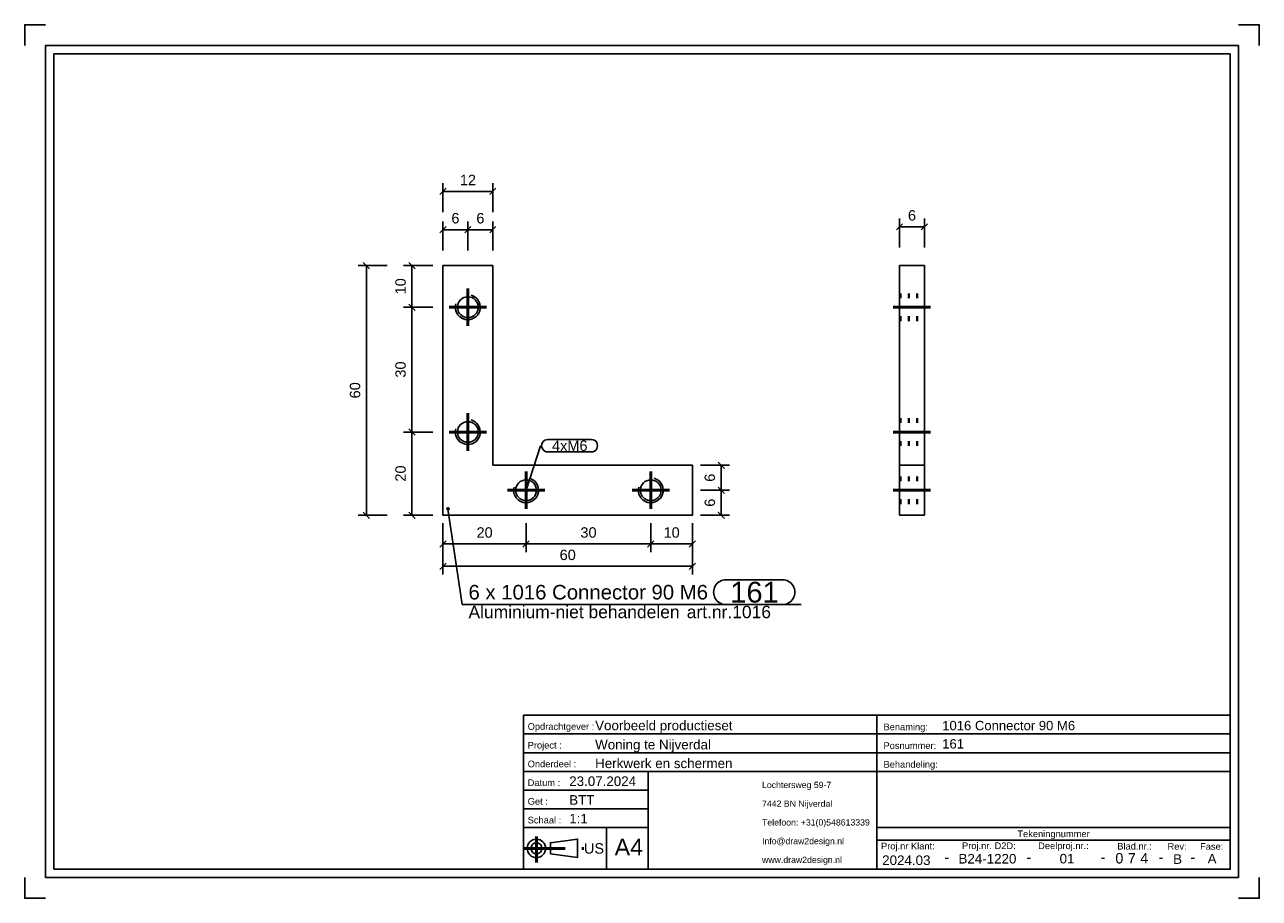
# Model space of a CAD drawing. Header units: millimetres. Extents: x 707 to 1004, y -309 to -99.
import ezdxf
from ezdxf.enums import TextEntityAlignment as Align

# ---------------------------------------------------------------- set-up
doc = ezdxf.new("R2010")
doc.units = ezdxf.units.MM
doc.linetypes.add('DOT', pattern=[2, 0.5, -1.5])
doc.linetypes.add('STRICHPUNKT2', pattern=[18.5, 10, -4, 0.5, -4])
doc.layers.get('0').update_dxf_attribs({"linetype": 'CONTINUOUS'})
for name, color, linetype in [('DIM49', 4, 'CONTINUOUS'), ('LE_RED', 1, 'CONTINUOUS'), ('TXT_ALL', 7, 'CONTINUOUS'), ('TXT_DIM49', 2, 'CONTINUOUS'), ('TXT_YELLOW', 2, 'CONTINUOUS')]:
    doc.layers.add(name, color=color, linetype=linetype)
doc.layers.add('LE_ALL', color=7, linetype='CONTINUOUS', lineweight=50)
doc.styles.add('ARIAL', font='arial.ttf')

# ---------------------------------------------------------------- blocks, each defined once
blk = doc.blocks.new('TFIELD_00005', base_point=(884.12, -300.16))
at = {"layer": 'TXT_YELLOW', "style": 'ARIAL'}
for s, p in [('Lochtersweg 59-7', (884.12, -282.16)), ('7442 BN Nijverdal', (884.12, -286.66)), ('Telefoon: +31(0)548613339', (884.12, -291.16)), ('Info@draw2design.nl', (884.12, -295.66)), ('www.draw2design.nl', (884.12, -300.16))]:
    blk.add_text(s, height=1.5, dxfattribs=at).set_placement(p, align=Align.MIDDLE_LEFT)
blk = doc.blocks.new('FLEX_00004', base_point=(896.93, -302.41))
blk.add_blockref('TFIELD_00005', (884.12, -300.16))
blk = doc.blocks.new('D2D_00003', base_point=(856.99, -300.55))
blk.add_blockref('FLEX_00004', (896.93, -302.41))
blk = doc.blocks.new('TFIELD_00007', base_point=(848.66, -297.1))
at = {"layer": 'TXT_YELLOW', "style": 'ARIAL'}
blk.add_text('A4', height=4, dxfattribs=at).set_placement((848.66, -297.1), align=Align.MIDDLE_LEFT)
blk = doc.blocks.new('FLEX_00006', base_point=(852.03, -297.1))
blk.add_blockref('TFIELD_00007', (848.66, -297.1))
blk = doc.blocks.new('TFIELD_00013', base_point=(841.27, -297.41))
at = {"layer": 'TXT_YELLOW', "style": 'ARIAL'}
blk.add_text('US', height=2.5, dxfattribs=at).set_placement((841.27, -297.41), align=Align.MIDDLE_LEFT)
blk = doc.blocks.new('FLEX_00012', base_point=(841.27, -297.41))
blk.add_blockref('TFIELD_00013', (841.27, -297.41))
blk = doc.blocks.new('US_00011', base_point=(831.18, -297.41))
blk.add_line((833.2, -298.74), (839.76, -299.63))
blk.add_lwpolyline([(833.2, -298.74), (833.2, -296.07), (839.76, -295.18), (839.76, -299.63)])
for radius in [2.22, 1.33]:
    blk.add_circle((829.85, -297.41), radius)
at = {"layer": 'LE_ALL', "color": 1, "linetype": 'STRICHPUNKT2'}
for p, q in [((829.85, -294.59), (829.85, -300.81)), ((826.74, -297.41), (841.61, -297.41))]:
    blk.add_line(p, q, dxfattribs=at)
blk.add_blockref('FLEX_00012', (841.27, -297.41))
blk = doc.blocks.new('SCHRIFE_00015', base_point=(837.74, -282.41))
for p, q in [((826.74, -265.41), (911.74, -265.41)), ((826.74, -265.41), (826.74, -302.41)), ((911.74, -265.41), (996.74, -265.41)), ((911.74, -302.41), (911.74, -265.41)), ((996.74, -265.41), (996.74, -302.41)), ((826.74, -269.91), (911.74, -269.91)), ((911.74, -269.91), (996.74, -269.91)), ((826.74, -274.41), (911.74, -274.41)), ((911.74, -274.41), (996.74, -274.41)), ((826.74, -278.91), (996.74, -278.91)), ((856.74, -278.91), (856.74, -302.41)), ((856.74, -283.41), (826.74, -283.41)), ((856.74, -287.91), (826.74, -287.91)), ((856.74, -292.41), (826.74, -292.41)), ((846.74, -292.41), (846.74, -302.41)), ((996.74, -292.41), (911.74, -292.41)), ((996.74, -295.41), (911.74, -295.41)), ((996.74, -302.41), (826.74, -302.41))]:
    blk.add_line(p, q)
at = {"layer": 'TXT_YELLOW', "style": 'ARIAL'}
for s, height, p in [('Voorbeeld productieset', 2.3, (843.97, -269.01)), ('1016 Connector 90 M6', 2.25, (927.46, -269.01)), ('Woning te Nijverdal', 2.3, (843.97, -273.61)), ('161', 2.25, (927.46, -273.4)), ('Herkwerk en schermen', 2.3, (843.97, -278.11)), ('23.07.2024', 2.3, (837.74, -282.41)), ('BTT', 2.3, (837.74, -286.91)), ('1:1', 2.3, (837.74, -291.41))]:
    blk.add_text(s, height=height, dxfattribs=at).set_placement(p)
for s, height, p in [('2024.03', 2.3, (918.83, -301.41)), ('-', 2.5, (928.57, -300.75)), ('B24-1220', 2.3, (938.34, -301.05)), ('-', 2.5, (948.31, -300.75)), ('01', 2.3, (957.48, -301.03)), ('-', 2.5, (966.14, -300.75)), ('-', 2.5, (980.08, -300.75)), ('B', 2.3, (984.08, -301.14)), ('-', 2.5, (987.73, -300.75)), ('A', 2.3, (992.38, -301.04))]:
    blk.add_text(s, height=height, dxfattribs=at).set_placement(p, align=Align.CENTER)
blk = doc.blocks.new('TFIELD_00019', base_point=(975.1, -299.78))
at = {"layer": 'TXT_ALL', "style": 'ARIAL'}
blk.add_text('4', height=2.5, dxfattribs=at).set_placement((975.1, -299.78), align=Align.MIDDLE_LEFT)
blk = doc.blocks.new('4_00018')
blk.add_blockref('TFIELD_00019', (975.1, -299.78))
blk = doc.blocks.new('TELLER1_00017')
blk.add_blockref('4_00018', (0, 0))
blk = doc.blocks.new('TFIELD_00022', base_point=(972.1, -299.78))
at = {"layer": 'TXT_ALL', "style": 'ARIAL'}
blk.add_text('7', height=2.5, dxfattribs=at).set_placement((972.1, -299.78), align=Align.MIDDLE_LEFT)
blk = doc.blocks.new('7_00021')
blk.add_blockref('TFIELD_00022', (972.1, -299.78))
blk = doc.blocks.new('TELLER2_00020')
blk.add_blockref('7_00021', (0, 0))
blk = doc.blocks.new('TFIELD_00025', base_point=(969.1, -299.78))
at = {"layer": 'TXT_ALL', "style": 'ARIAL'}
blk.add_text('0', height=2.5, dxfattribs=at).set_placement((969.1, -299.78), align=Align.MIDDLE_LEFT)
blk = doc.blocks.new('0_00024')
blk.add_blockref('TFIELD_00025', (969.1, -299.78))
blk = doc.blocks.new('TELLER3_00023')
blk.add_blockref('0_00024', (0, 0))
blk = doc.blocks.new('NL_00026', base_point=(827.74, -268.91))
at = {"layer": 'TXT_ALL', "color": 1, "style": 'ARIAL'}
blk.add_text('Tekeningnummer', height=1.6, dxfattribs=at).set_placement((954.24, -293.91), align=Align.MIDDLE_CENTER)
at = {"layer": 'TXT_YELLOW', "style": 'ARIAL'}
for s, p in [('Opdrachtgever :', (827.74, -268.91)), ('Benaming:', (913.34, -269.01)), ('Project :', (827.74, -273.41)), ('Posnummer:', (913.34, -273.51)), ('Onderdeel :', (827.74, -277.91)), ('Behandeling:', (913.34, -278.01)), ('Datum :', (827.74, -282.41)), ('Get :', (827.74, -286.91)), ('Schaal :', (827.74, -291.41)), ('Proj.nr Klant:', (912.74, -297.65)), ('Proj.nr. D2D:', (932.23, -297.58)), ('Deelproj.nr.:', (950.55, -297.58)), ('Blad.nr.:', (969.58, -297.69)), ('Rev:', (981.66, -297.74)), ('Fase:', (989.5, -297.74))]:
    blk.add_text(s, height=1.6, dxfattribs=at).set_placement(p)
blk = doc.blocks.new('SCHRIFE_00014')
for name, p in [('SCHRIFE_00015', (837.74, -282.41)), ('NL_00026', (827.74, -268.91)), ('TELLER3_00023', (0, 0)), ('TELLER2_00020', (0, 0)), ('TELLER1_00017', (0, 0))]:
    blk.add_blockref(name, p)
blk = doc.blocks.new('DINA4Q_00002', base_point=(996.74, -106.41))
for p, q in [((713.74, -302.41), (713.74, -106.41)), ((713.74, -106.41), (996.74, -106.41)), ((998.74, -104.41), (998.74, -304.41)), ((711.74, -304.41), (998.74, -304.41))]:
    blk.add_line(p, q)
for points in [[(706.74, -104.41), (706.74, -99.41), (711.74, -99.41)], [(998.74, -99.41), (1003.74, -99.41), (1003.74, -104.41)], [(711.74, -304.41), (711.74, -104.41), (998.74, -104.41)], [(996.74, -106.41), (996.74, -302.41), (713.74, -302.41)], [(706.74, -304.41), (706.74, -309.41), (711.74, -309.41)], [(998.74, -309.41), (1003.74, -309.41), (1003.74, -304.41)]]:
    blk.add_lwpolyline(points)
for name, p in [('SCHRIFE_00014', (0, 0)), ('D2D_00003', (856.99, -300.55)), ('US_00011', (831.18, -297.41)), ('FLEX_00006', (852.03, -297.1))]:
    blk.add_blockref(name, p)
blk = doc.blocks.new('_ZBL0077_00001')
blk.add_blockref('DINA4Q_00002', (996.74, -106.41))
blk = doc.blocks.new('_D1', base_point=(798.4, -164.24))
at = {"layer": 'DIM49', "color": 1}
for p, q in [((804.9, -157.32), (797.9, -157.32)), ((800.65, -158.07), (799.15, -156.57)), ((799.9, -157.32), (799.9, -167.32)), ((804.9, -167.32), (797.9, -167.32)), ((799.15, -166.57), (800.65, -168.07))]:
    blk.add_line(p, q, dxfattribs=at)
at = {"layer": 'TXT_DIM49', "style": 'ARIAL'}
blk.add_text('10', height=2.5, rotation=90.0002, dxfattribs=at).set_placement((798.4, -164.24))
blk = doc.blocks.new('_D2', base_point=(798.4, -184.24))
at = {"layer": 'DIM49', "color": 1}
for p, q in [((804.9, -167.32), (797.9, -167.32)), ((800.65, -168.07), (799.15, -166.57)), ((799.9, -167.32), (799.9, -197.32)), ((804.9, -197.32), (797.9, -197.32)), ((799.15, -196.57), (800.65, -198.07))]:
    blk.add_line(p, q, dxfattribs=at)
at = {"layer": 'TXT_DIM49', "style": 'ARIAL'}
blk.add_text('30', height=2.5, rotation=90.0002, dxfattribs=at).set_placement((798.4, -184.24))
blk = doc.blocks.new('_D3', base_point=(798.4, -209.24))
at = {"layer": 'DIM49', "color": 1}
for p, q in [((804.9, -197.32), (797.9, -197.32)), ((800.65, -198.07), (799.15, -196.57)), ((799.9, -197.32), (799.9, -217.32)), ((799.15, -216.57), (800.65, -218.07)), ((804.9, -217.32), (797.9, -217.32))]:
    blk.add_line(p, q, dxfattribs=at)
at = {"layer": 'TXT_DIM49', "style": 'ARIAL'}
blk.add_text('20', height=2.5, rotation=90.0002, dxfattribs=at).set_placement((798.4, -209.24))
blk = doc.blocks.new('_D4', base_point=(815.43, -222.72))
at = {"layer": 'DIM49', "color": 1}
for p, q in [((807.35, -219.22), (807.35, -226.22)), ((827.35, -219.22), (827.35, -226.22)), ((808.1, -223.47), (806.6, -224.97)), ((807.35, -224.22), (827.35, -224.22)), ((826.6, -224.97), (828.1, -223.47))]:
    blk.add_line(p, q, dxfattribs=at)
at = {"layer": 'TXT_DIM49', "style": 'ARIAL'}
blk.add_text('20', height=2.5, dxfattribs=at).set_placement((815.43, -222.72))
blk = doc.blocks.new('_D5', base_point=(840.43, -222.72))
at = {"layer": 'DIM49', "color": 1}
for p, q in [((827.35, -219.22), (827.35, -226.22)), ((857.35, -219.22), (857.35, -226.22)), ((828.1, -223.47), (826.6, -224.97)), ((827.35, -224.22), (857.35, -224.22)), ((856.6, -224.97), (858.1, -223.47))]:
    blk.add_line(p, q, dxfattribs=at)
at = {"layer": 'TXT_DIM49', "style": 'ARIAL'}
blk.add_text('30', height=2.5, dxfattribs=at).set_placement((840.43, -222.72))
blk = doc.blocks.new('_D6', base_point=(860.43, -222.72))
at = {"layer": 'DIM49', "color": 1}
for p, q in [((857.35, -219.22), (857.35, -226.22)), ((867.35, -219.22), (867.35, -226.22)), ((858.1, -223.47), (856.6, -224.97)), ((857.35, -224.22), (867.35, -224.22)), ((866.6, -224.97), (868.1, -223.47))]:
    blk.add_line(p, q, dxfattribs=at)
at = {"layer": 'TXT_DIM49', "style": 'ARIAL'}
blk.add_text('10', height=2.5, dxfattribs=at).set_placement((860.43, -222.72))
blk = doc.blocks.new('_D7', base_point=(809.39, -147.18))
at = {"layer": 'DIM49', "color": 1}
for p, q in [((808.1, -147.93), (806.6, -149.43)), ((807.35, -153.68), (807.35, -146.68)), ((812.6, -149.43), (814.1, -147.93)), ((813.35, -153.68), (813.35, -146.68)), ((807.35, -148.68), (813.35, -148.68))]:
    blk.add_line(p, q, dxfattribs=at)
at = {"layer": 'TXT_DIM49', "style": 'ARIAL'}
blk.add_text('6', height=2.5, dxfattribs=at).set_placement((809.39, -147.18))
blk = doc.blocks.new('_D8', base_point=(815.39, -147.18))
at = {"layer": 'DIM49', "color": 1}
for p, q in [((814.1, -147.93), (812.6, -149.43)), ((813.35, -153.68), (813.35, -146.68)), ((818.6, -149.43), (820.1, -147.93)), ((819.35, -153.68), (819.35, -146.68)), ((813.35, -148.68), (819.35, -148.68))]:
    blk.add_line(p, q, dxfattribs=at)
at = {"layer": 'TXT_DIM49', "style": 'ARIAL'}
blk.add_text('6', height=2.5, dxfattribs=at).set_placement((815.39, -147.18))
blk = doc.blocks.new('_D9', base_point=(811.43, -137.98))
at = {"layer": 'DIM49', "color": 1}
for p, q in [((808.1, -138.73), (806.6, -140.23)), ((807.35, -144.48), (807.35, -137.48)), ((807.35, -139.48), (819.35, -139.48)), ((818.6, -140.23), (820.1, -138.73)), ((819.35, -144.48), (819.35, -137.48))]:
    blk.add_line(p, q, dxfattribs=at)
at = {"layer": 'TXT_DIM49', "style": 'ARIAL'}
blk.add_text('12', height=2.5, dxfattribs=at).set_placement((811.43, -137.98))
blk = doc.blocks.new('_D10', base_point=(872.8, -209.28))
at = {"layer": 'DIM49', "color": 1}
for p, q in [((875.05, -206.07), (873.55, -204.57)), ((869.3, -205.32), (876.3, -205.32)), ((874.3, -205.32), (874.3, -211.32)), ((873.55, -210.57), (875.05, -212.07)), ((869.3, -211.32), (876.3, -211.32))]:
    blk.add_line(p, q, dxfattribs=at)
at = {"layer": 'TXT_DIM49', "style": 'ARIAL'}
blk.add_text('6', height=2.5, rotation=90.0002, dxfattribs=at).set_placement((872.8, -209.28))
blk = doc.blocks.new('_D11', base_point=(872.8, -215.28))
at = {"layer": 'DIM49', "color": 1}
for p, q in [((875.05, -212.07), (873.55, -210.57)), ((869.3, -211.32), (876.3, -211.32)), ((874.3, -211.32), (874.3, -217.32)), ((873.55, -216.57), (875.05, -218.07)), ((869.3, -217.32), (876.3, -217.32))]:
    blk.add_line(p, q, dxfattribs=at)
at = {"layer": 'TXT_DIM49', "style": 'ARIAL'}
blk.add_text('6', height=2.5, rotation=90.0002, dxfattribs=at).set_placement((872.8, -215.28))
blk = doc.blocks.new('SHAPE_00065', base_point=(827.35, -211.32))
at = {"layer": 'DIM49', "color": 3}
for p, q in [((827.35, -211.32), (830.85, -200.61)), ((832.6, -199.11), (843.04, -199.11)), ((843.04, -202.11), (832.6, -202.11))]:
    blk.add_line(p, q, dxfattribs=at)
for centre, start_param, end_param in [((832.6, -200.61), 1.570796, 4.712389), ((843.04, -200.61), 4.712389, 7.853982)]:
    blk.add_ellipse(centre, major_axis=(1.5, 0), ratio=1, start_param=start_param, end_param=end_param, dxfattribs=at)
at = {"layer": 'TXT_DIM49', "style": 'ARIAL'}
blk.add_text('4xM6', height=2.5, dxfattribs=at).set_placement((833.6, -200.61), align=Align.MIDDLE_LEFT)
blk = doc.blocks.new('_D12', base_point=(787.45, -189.24))
at = {"layer": 'DIM49', "color": 1}
for p, q in [((793.95, -157.32), (786.95, -157.32)), ((789.7, -158.07), (788.2, -156.57)), ((788.95, -157.32), (788.95, -217.32)), ((788.2, -216.57), (789.7, -218.07)), ((793.95, -217.32), (786.95, -217.32))]:
    blk.add_line(p, q, dxfattribs=at)
at = {"layer": 'TXT_DIM49', "style": 'ARIAL'}
blk.add_text('60', height=2.5, rotation=90.0002, dxfattribs=at).set_placement((787.45, -189.24))
blk = doc.blocks.new('_D13', base_point=(835.43, -228.1))
at = {"layer": 'DIM49', "color": 1}
for p, q in [((807.35, -224.6), (807.35, -231.6)), ((867.35, -224.6), (867.35, -231.6)), ((808.1, -228.85), (806.6, -230.35)), ((807.35, -229.6), (867.35, -229.6)), ((866.6, -230.35), (868.1, -228.85))]:
    blk.add_line(p, q, dxfattribs=at)
at = {"layer": 'TXT_DIM49', "style": 'ARIAL'}
blk.add_text('60', height=2.5, dxfattribs=at).set_placement((835.43, -228.1))
blk = doc.blocks.new('SHAPE_00068', base_point=(808.57, -215.77))
at = {"layer": 'DIM49', "color": 3}
for p, q in [((808.31, -215.73), (808.83, -215.73)), ((808.36, -215.93), (808.78, -215.93)), ((808.46, -215.53), (808.68, -215.53)), ((808.57, -215.77), (812, -238.82)), ((875.48, -232.82), (889, -232.82)), ((812, -238.82), (893.5, -238.82)), ((889, -238.82), (875.48, -238.82))]:
    blk.add_line(p, q, dxfattribs=at)
blk.add_lwpolyline([(808.47, -215.52), (808.41, -215.56), (808.36, -215.61), (808.33, -215.67), (808.31, -215.74), (808.31, -215.8), (808.33, -215.87), (808.36, -215.93), (808.41, -215.98), (808.47, -216.01), (808.54, -216.03), (808.61, -216.03), (808.68, -216.01), (808.73, -215.97), (808.78, -215.92), (808.82, -215.86), (808.83, -215.8), (808.83, -215.73), (808.81, -215.66), (808.78, -215.6), (808.73, -215.55), (808.67, -215.52), (808.6, -215.5), (808.53, -215.51)], close=True, dxfattribs=at)
for centre, start_param, end_param in [((875.48, -235.82), 1.570796, 4.712389), ((889, -235.82), 4.712389, 7.853982)]:
    blk.add_ellipse(centre, major_axis=(3, 0), ratio=1, start_param=start_param, end_param=end_param, dxfattribs=at)
at = {"layer": 'TXT_DIM49', "style": 'ARIAL'}
for s, height, p in [('6 x 1016 Connector 90 M6', 3.5, (813.5, -235.82)), ('161', 5, (876.48, -235.82)), ('Aluminium-niet behandelen', 3, (813.5, -240.57)), ('art.nr.1016', 3, (866, -240.57))]:
    blk.add_text(s, height=height, dxfattribs=at).set_placement(p, align=Align.MIDDLE_LEFT)
blk = doc.blocks.new('1016 Connector 90 M6_00032', base_point=(810.46, -166.54))
for p, q in [((819.35, -157.32), (819.35, -205.32)), ((819.35, -205.32), (867.35, -205.32))]:
    blk.add_line(p, q)
blk.add_lwpolyline([(819.35, -157.32), (807.35, -157.32), (807.35, -217.32), (867.35, -217.32), (867.35, -205.32)])
at = {"layer": 'LE_RED'}
for points in [[(810.46, -166.54, 0.493526), (813.35, -170.32, 0.876436), (814.13, -164.43)], [(810.46, -196.54, 0.493526), (813.35, -200.32, 0.876436), (814.13, -194.43)], [(824.46, -210.54, 0.493526), (827.35, -214.32, 0.876436), (828.13, -208.43)], [(854.46, -210.54, 0.493526), (857.35, -214.32, 0.876436), (858.13, -208.43)]]:
    blk.add_lwpolyline(points, format="xyb", dxfattribs=at)
for name, p in [('_D9', (811.43, -137.98)), ('_D7', (809.39, -147.18)), ('_D8', (815.39, -147.18)), ('_D12', (787.45, -189.24)), ('_D1', (798.4, -164.24)), ('_D2', (798.4, -184.24)), ('_D3', (798.4, -209.24)), ('SHAPE_00065', (827.35, -211.32)), ('_D10', (872.8, -209.28)), ('_D11', (872.8, -215.28)), ('SHAPE_00068', (808.57, -215.77)), ('_D4', (815.43, -222.72)), ('_D5', (840.43, -222.72)), ('_D6', (860.43, -222.72)), ('_D13', (835.43, -228.1))]:
    blk.add_blockref(name, p)
blk = doc.blocks.new('DIN 13-M6_00034', base_point=(827.35, -208.82))
for centre in [(827.35, -211.32), (857.35, -211.32)]:
    blk.add_circle(centre, 2.5)
at = {"layer": 'LE_RED'}
for centre, start, end in [((827.35, -211.32), 164.9299, -90), ((827.35, -211.32), -90, 74.9299), ((857.35, -211.32), 164.9299, -90), ((857.35, -211.32), -90, 74.9299)]:
    blk.add_arc(centre, 3, start, end, dxfattribs=at)
blk = doc.blocks.new('DIN 13-M6_00033')
blk.add_blockref('DIN 13-M6_00034', (827.35, -208.82))
blk = doc.blocks.new('_00036', base_point=(827.35, -211.32))
at = {"layer": 'LE_ALL', "color": 1, "linetype": 'STRICHPUNKT2'}
for p, q in [((813.35, -167.32), (813.35, -162.82)), ((813.35, -167.32), (813.35, -162.82)), ((813.35, -167.32), (808.85, -167.32)), ((813.35, -167.32), (808.85, -167.32)), ((813.35, -167.32), (817.85, -167.32)), ((813.35, -167.32), (813.35, -171.82)), ((813.35, -167.32), (817.85, -167.32)), ((813.35, -167.32), (813.35, -171.82)), ((813.35, -197.32), (813.35, -192.82)), ((813.35, -197.32), (813.35, -192.82)), ((813.35, -197.32), (808.85, -197.32)), ((813.35, -197.32), (808.85, -197.32)), ((813.35, -197.32), (817.85, -197.32)), ((813.35, -197.32), (813.35, -201.82)), ((813.35, -197.32), (817.85, -197.32)), ((813.35, -197.32), (813.35, -201.82)), ((827.35, -211.32), (827.35, -206.82)), ((827.35, -211.32), (827.35, -206.82)), ((857.35, -211.32), (857.35, -206.82)), ((857.35, -211.32), (857.35, -206.82)), ((827.35, -211.32), (822.85, -211.32)), ((827.35, -211.32), (822.85, -211.32)), ((827.35, -211.32), (831.85, -211.32)), ((827.35, -211.32), (827.35, -215.82)), ((827.35, -211.32), (831.85, -211.32)), ((827.35, -211.32), (827.35, -215.82)), ((857.35, -211.32), (852.85, -211.32)), ((857.35, -211.32), (852.85, -211.32)), ((857.35, -211.32), (861.85, -211.32)), ((857.35, -211.32), (857.35, -215.82)), ((857.35, -211.32), (861.85, -211.32)), ((857.35, -211.32), (857.35, -215.82))]:
    blk.add_line(p, q, dxfattribs=at)
blk = doc.blocks.new('_00035')
blk.add_blockref('_00036', (827.35, -211.32))
blk = doc.blocks.new('DIN 13-M6_00038', base_point=(813.35, -194.82))
for centre in [(813.35, -167.32), (813.35, -197.32)]:
    blk.add_circle(centre, 2.5)
at = {"layer": 'LE_RED'}
for centre, start, end in [((813.35, -167.32), -90, 74.9299), ((813.35, -167.32), 164.9299, -90), ((813.35, -197.32), -90, 74.9299), ((813.35, -197.32), 164.9299, -90)]:
    blk.add_arc(centre, 3, start, end, dxfattribs=at)
blk = doc.blocks.new('DIN 13-M6_00037')
blk.add_blockref('DIN 13-M6_00038', (813.35, -194.82))
blk = doc.blocks.new('1016 Connector 90 M6_00031')
for name, p in [('1016 Connector 90 M6_00032', (810.46, -166.54)), ('_00035', (0, 0)), ('DIN 13-M6_00037', (0, 0)), ('DIN 13-M6_00033', (0, 0))]:
    blk.add_blockref(name, p)
blk = doc.blocks.new('Koppelhoekje_00030')
blk.add_blockref('1016 Connector 90 M6_00031', (0, 0))
blk = doc.blocks.new('Losse delen_00029')
blk.add_blockref('Koppelhoekje_00030', (0, 0))
blk = doc.blocks.new('_A3D0187_00028')
blk.add_blockref('Losse delen_00029', (0, 0))
blk = doc.blocks.new('_ANS0187_00027')
blk.add_blockref('_A3D0187_00028', (0, 0))
blk = doc.blocks.new('_D14', base_point=(919.22, -146.49))
at = {"layer": 'DIM49', "color": 1}
for p, q in [((917.93, -147.24), (916.43, -148.74)), ((917.18, -152.99), (917.18, -145.99)), ((923.18, -147.99), (917.18, -147.99)), ((922.43, -148.74), (923.93, -147.24)), ((923.18, -152.99), (923.18, -145.99))]:
    blk.add_line(p, q, dxfattribs=at)
at = {"layer": 'TXT_DIM49', "style": 'ARIAL'}
blk.add_text('6', height=2.5, dxfattribs=at).set_placement((919.22, -146.49))
blk = doc.blocks.new('1016 Connector 90 M6_00044', base_point=(917.18, -200.32))
for p, q in [((917.18, -157.32), (917.18, -205.32)), ((917.18, -217.32), (917.18, -205.32)), ((923.18, -205.32), (917.18, -205.32)), ((923.18, -217.32), (923.18, -205.32)), ((923.18, -217.32), (917.18, -217.32))]:
    blk.add_line(p, q)
blk.add_lwpolyline([(923.18, -205.32), (923.18, -157.32), (917.18, -157.32)])
at = {"layer": 'LE_ALL', "color": 3, "linetype": 'DOT'}
for p, q in [((917.18, -164.32), (923.18, -164.32)), ((917.18, -170.32), (923.18, -170.32)), ((917.18, -194.32), (923.18, -194.32)), ((917.18, -200.32), (923.18, -200.32)), ((917.18, -208.32), (923.18, -208.32)), ((917.18, -214.32), (923.18, -214.32))]:
    blk.add_line(p, q, dxfattribs=at)
blk.add_blockref('_D14', (919.22, -146.49))
blk = doc.blocks.new('DIN 13-M6_00046', base_point=(917.18, -208.82))
at = {"layer": 'LE_ALL', "color": 3, "linetype": 'DOT'}
for p, q in [((917.18, -208.32), (923.18, -208.32)), ((917.18, -208.82), (923.18, -208.82)), ((917.18, -213.82), (923.18, -213.82)), ((917.18, -214.32), (923.18, -214.32))]:
    blk.add_line(p, q, dxfattribs=at)
blk = doc.blocks.new('DIN 13-M6_00045')
blk.add_blockref('DIN 13-M6_00046', (917.18, -208.82))
blk = doc.blocks.new('_00048', base_point=(915.68, -211.32))
at = {"layer": 'LE_ALL', "color": 1, "linetype": 'STRICHPUNKT2'}
for p, q in [((915.68, -167.32), (924.68, -167.32)), ((915.68, -197.32), (924.68, -197.32)), ((915.68, -211.32), (924.68, -211.32)), ((915.68, -211.32), (924.68, -211.32))]:
    blk.add_line(p, q, dxfattribs=at)
blk = doc.blocks.new('_00047')
blk.add_blockref('_00048', (915.68, -211.32))
blk = doc.blocks.new('DIN 13-M6_00050', base_point=(917.18, -194.82))
at = {"layer": 'LE_ALL', "color": 3, "linetype": 'DOT'}
for p, q in [((917.18, -164.32), (923.18, -164.32)), ((917.18, -164.82), (923.18, -164.82)), ((917.18, -169.82), (923.18, -169.82)), ((917.18, -170.32), (923.18, -170.32)), ((917.18, -194.32), (923.18, -194.32)), ((917.18, -194.82), (923.18, -194.82)), ((917.18, -199.82), (923.18, -199.82)), ((917.18, -200.32), (923.18, -200.32))]:
    blk.add_line(p, q, dxfattribs=at)
blk = doc.blocks.new('DIN 13-M6_00049')
blk.add_blockref('DIN 13-M6_00050', (917.18, -194.82))
blk = doc.blocks.new('1016 Connector 90 M6_00043')
for name, p in [('1016 Connector 90 M6_00044', (917.18, -200.32)), ('DIN 13-M6_00049', (0, 0)), ('_00047', (0, 0)), ('DIN 13-M6_00045', (0, 0))]:
    blk.add_blockref(name, p)
blk = doc.blocks.new('Koppelhoekje_00042')
blk.add_blockref('1016 Connector 90 M6_00043', (0, 0))
blk = doc.blocks.new('Losse delen_00041')
blk.add_blockref('Koppelhoekje_00042', (0, 0))
blk = doc.blocks.new('_A3D0188_00040')
blk.add_blockref('Losse delen_00041', (0, 0))
blk = doc.blocks.new('_ANS0188_00039')
blk.add_blockref('_A3D0188_00040', (0, 0))

msp = doc.modelspace()

# ---------------------------------------------------------------- block references
for name in ['_ZBL0077_00001', '_ANS0187_00027', '_ANS0188_00039']:
    msp.add_blockref(name, (0, 0))

doc.saveas('drawing.dxf')
